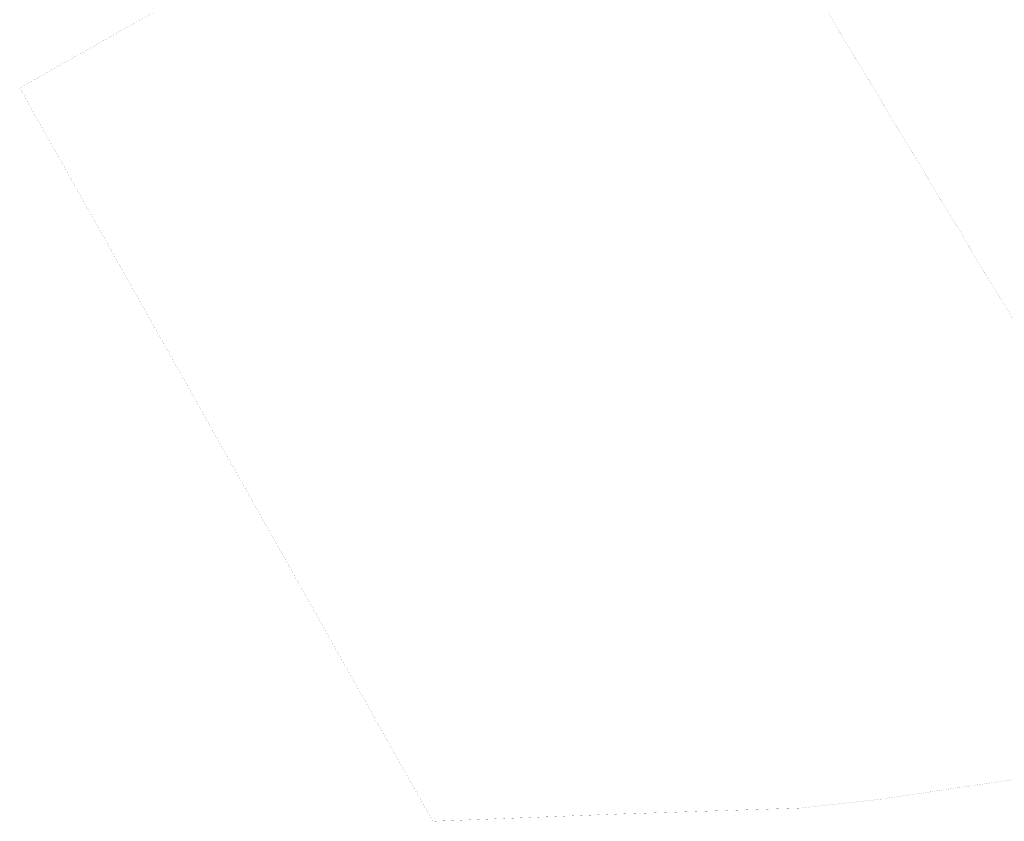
# Model space of a CAD drawing. Header units: metres. Extents: x 685671 to 686635, y 6588408 to 6589199.
# Tile 1 of 34: x 685801 to 686081, y 6588408 to 6588636. Entities that reach past the tile are written whole.
import ezdxf

# ---------------------------------------------------------------- set-up
doc = ezdxf.new("R2010")
doc.units = ezdxf.units.M
doc.linetypes.add('Kohtla-Järve PPA ühishoone G20$0$KATASTRIPIIR', pattern=[7, 4, -1, 1, -1])
doc.layers.add('Kohtla-Järve PPA ühishoone G20$0$PIIR', color=224, linetype='Continuous', lineweight=13)

# ---------------------------------------------------------------- blocks, each defined once
blk = doc.blocks.new('Kohtla-Järve PPA ühishoone G20')
at = {"layer": 'Kohtla-Järve PPA ühishoone G20$0$PIIR', "color": 1, "linetype": 'Kohtla-Järve PPA ühishoone G20$0$KATASTRIPIIR', "ltscale": 0.5, "const_width": 0.02, "flags": 128}
blk.add_lwpolyline([(685800.95, 6588616.43), (685918.33, 6588408.05), (685972.15, 6588410.14), (686022.9, 6588411.8), (686045.39, 6588414.3), (686115.8, 6588424.7), (686159.62, 6588431.17), (686144.11, 6588454.14), (686118.77, 6588491.66), (686014.07, 6588665.35), (686102.32, 6588706.02), (686071.52, 6588769.27), (686010.65, 6588734.9), (685902.48, 6588673.83), (685845.18, 6588641.42)], close=True, dxfattribs=at)

msp = doc.modelspace()

# ---------------------------------------------------------------- block references
at = {"color": 251, "true_color": 0x636466}
msp.add_blockref('Kohtla-Järve PPA ühishoone G20', (0, 0), dxfattribs=at)

doc.saveas('drawing.dxf')
